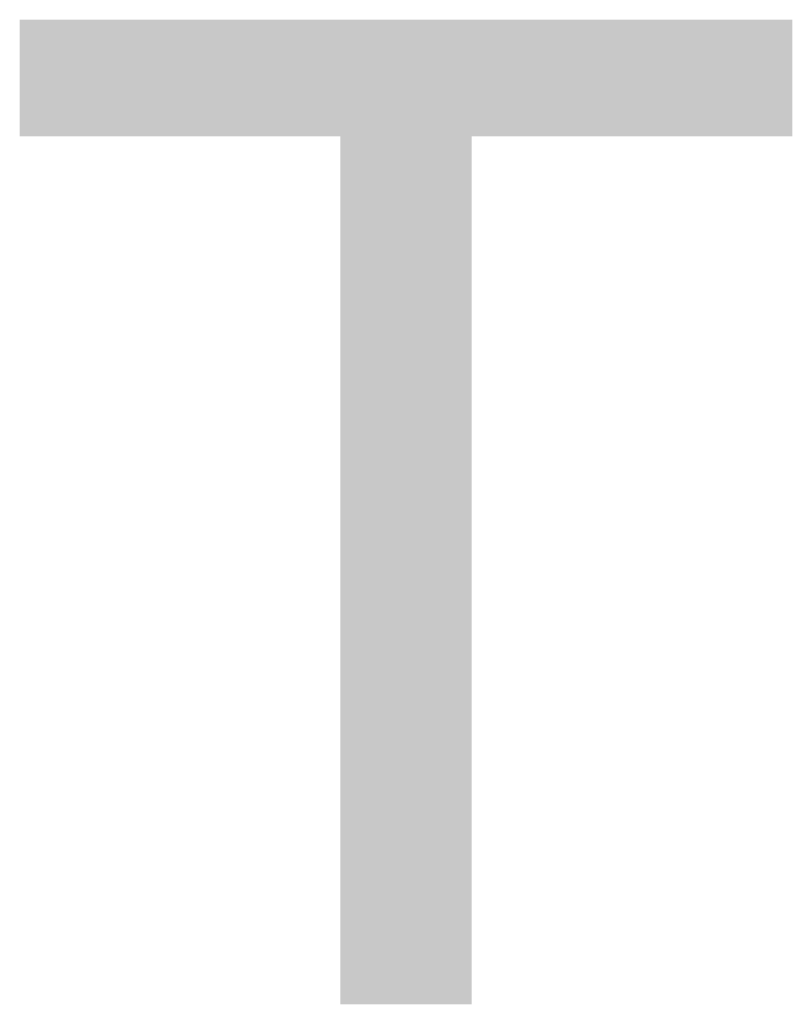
# Paper-space layout '61767N-2-A-2_1_1' of a CAD drawing. Header units: millimetres. Extents: x 0 to 594, y 1 to 420.
# Tile 14 of 222: x 186.26 to 188.62, y 127.11 to 130.11. Entities that reach past the tile are written whole.
import ezdxf

# ---------------------------------------------------------------- set-up
doc = ezdxf.new("R2010")
doc.units = ezdxf.units.MM
doc.header["$LTSCALE"] = 32.67
doc.layers.add('61767N-2-A-2_DXF_TEXT', color=7, linetype='CONTINUOUS')

psp = doc.layouts.new('61767N-2-A-2_1_1')

# ---------------------------------------------------------------- linework, layer by layer
at = {"layer": '61767N-2-A-2_DXF_TEXT', "color": 2, "linetype": 'Continuous'}
for points in [[(188.6194, 130.1073), (186.2638, 129.7518), (186.2638, 130.1073)], [(187.2416, 129.7518), (186.2638, 129.7518), (188.6194, 130.1073)], [(187.6416, 129.7518), (187.2416, 129.7518), (188.6194, 130.1073)], [(187.6416, 129.7518), (188.6194, 130.1073), (188.6194, 129.7518)], [(187.6416, 129.7518), (187.2416, 127.1073), (187.2416, 129.7518)], [(187.2416, 127.1073), (187.6416, 129.7518), (187.6416, 127.1073)]]:
    psp.add_solid(points, dxfattribs=at)

doc.saveas('drawing.dxf')
